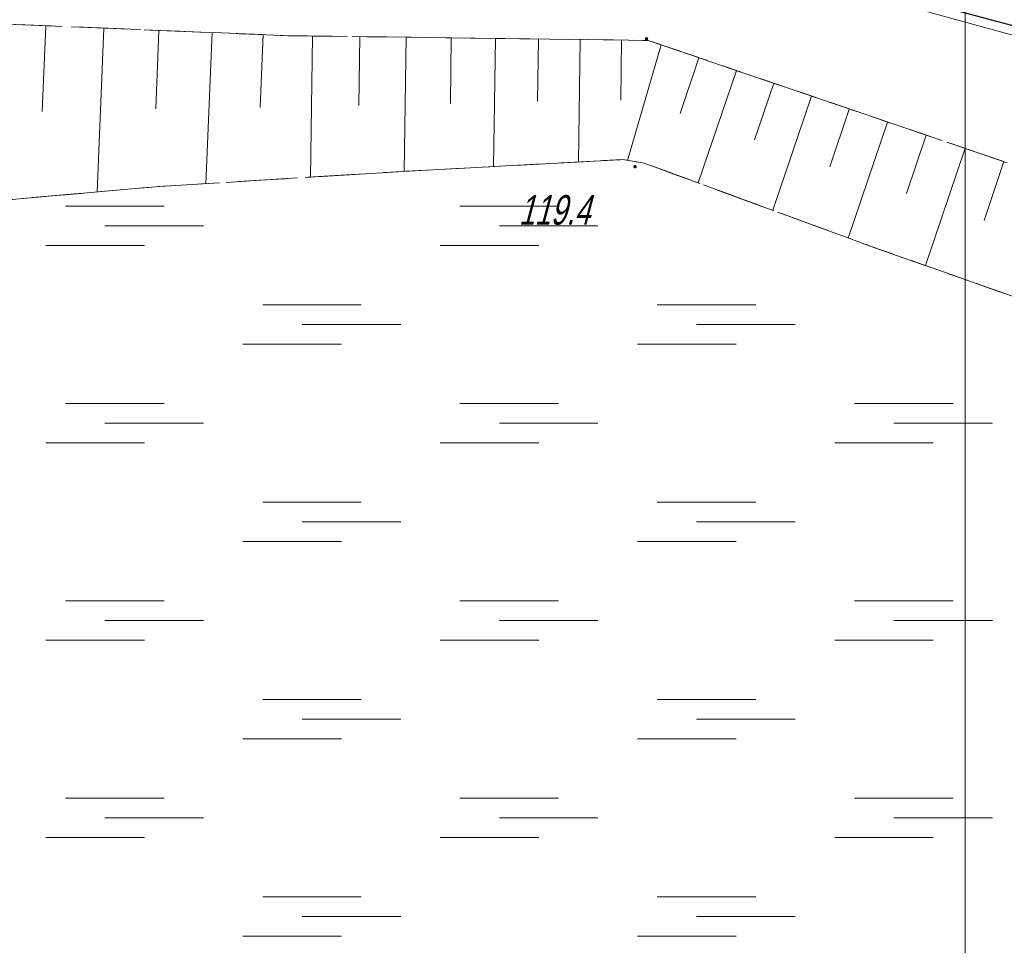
# Model space of a CAD drawing. Extents: x 7463256 to 7464485, y 5957341 to 5958260.
# Tile 67 of 256: x 7463576 to 7463601, y 5957503 to 5957526. Entities that reach past the tile are written whole.
import ezdxf
from ezdxf import colors
from ezdxf.entities.mleader import LeaderData, LeaderLine
from ezdxf.math import Vec2, Vec3

# ---------------------------------------------------------------- set-up
doc = ezdxf.new("R2010")
doc.units = 0
doc.header["$MEASUREMENT"] = 0
for name, pattern in [('1.5_0.5', [2, 1.5, -0.5]), ('218-500', [1, 0.5, -0.5]), ('mz1.25_0.5', [1.75, 1.25, -0.5])]:
    doc.linetypes.add(name, pattern=pattern)
doc.layers.get('0').update_dxf_attribs({"color": 2, "linetype": 'CONTINUOUS', "lineweight": 5})
for name, color, linetype in [('000 Inne (niezydentyfikowane)', 7, 'CONTINUOUS'), ('217-Granica konturu klasyfikcyjnego', 7, 'CONTINUOUS'), ('218-Granica użytku', 7, 'CONTINUOUS'), ('przewód elektroenergetyczny (linia)', 7, 'CONTINUOUS'), ('punkt wysokościowy naturalny', 7, 'CONTINUOUS'), ('punkt wysokościowy naturalny-Atr2', 7, 'CONTINUOUS'), ('rura ochronna - przewód elektroenergetyczny (linia)', 7, 'CONTINUOUS'), ('skarpa nieumocniona (powierzchnia)', 7, 'CONTINUOUS'), ('teren podmokły (powierzchnia) - symbol', 7, 'CONTINUOUS'), ('Wstawianie ramki sekcyjnej z opisem', 7, 'CONTINUOUS')]:
    doc.layers.add(name, color=color, linetype=linetype)
doc.layers.add('OBMBS-21-18876-opis proj', color=1, linetype='CONTINUOUS', lineweight=18)
doc.styles.get("Standard").update_dxf_attribs({"font": 'txt', "width": 0.75})

# ---------------------------------------------------------------- blocks, each defined once
blk = doc.blocks.new('PW01')
at = {"linetype": 'Continuous', "lineweight": 13}
h = blk.add_hatch(color=0, dxfattribs=at)
edge = h.paths.add_edge_path()
edge.add_arc((0, 0), 0.045, 0, 360)
blk = doc.blocks.new('MO02')
at = {"color": 0, "linetype": 'Continuous', "lineweight": 13}
for p, q in [((0.5, 1), (3, 1)), ((1.5, 0.5), (4, 0.5)), ((0, 0), (2.5, 0))]:
    blk.add_line(p, q, dxfattribs=at)

msp = doc.modelspace()

# ---------------------------------------------------------------- linework, layer by layer
at = {"layer": '000 Inne (niezydentyfikowane)', "color": 7, "linetype": 'Continuous', "lineweight": 13}
for p, q in [((7463576.69, 5957526.04), (7463576.6, 5957523.87)), ((7463578.16, 5957525.98), (7463577.99, 5957521.83)), ((7463579.56, 5957525.92), (7463579.48, 5957523.94)), ((7463580.91, 5957525.87), (7463580.75, 5957522.04)), ((7463582.2, 5957525.82), (7463582.13, 5957523.97)), ((7463583.45, 5957525.78), (7463583.4, 5957522.2)), ((7463584.65, 5957525.77), (7463584.63, 5957524.02)), ((7463585.83, 5957525.75), (7463585.78, 5957522.35)), ((7463586.97, 5957525.74), (7463586.95, 5957524.07)), ((7463588.09, 5957525.72), (7463588.04, 5957522.47)), ((7463589.18, 5957525.71), (7463589.16, 5957524.12)), ((7463590.24, 5957525.69), (7463590.2, 5957522.59)), ((7463591.29, 5957525.68), (7463591.27, 5957524.16)), ((7463592.29, 5957525.56), (7463591.44, 5957522.63)), ((7463593.25, 5957525.23), (7463592.77, 5957523.82)), ((7463594.2, 5957524.91), (7463593.23, 5957522.06)), ((7463595.15, 5957524.59), (7463594.66, 5957523.15)), ((7463596.1, 5957524.26), (7463595.12, 5957521.37)), ((7463597.06, 5957523.93), (7463596.57, 5957522.47)), ((7463598.03, 5957523.6), (7463597.03, 5957520.66)), ((7463599.01, 5957523.27), (7463598.51, 5957521.79)), ((7463600, 5957522.94), (7463598.99, 5957519.97)), ((7463600.98, 5957522.6), (7463600.48, 5957521.11))]:
    msp.add_line(p, q, dxfattribs=at)
at = {"layer": '217-Granica konturu klasyfikcyjnego', "color": 3, "linetype": '1.5_0.5', "lineweight": 18, "flags": 128}
for points in [[(7463582.83, 5957525.79), (7463573.6, 5957526.17)], [(7463591.96, 5957525.67), (7463582.83, 5957525.79)], [(7463601.04, 5957522.58), (7463591.96, 5957525.67)], [(7463585.76, 5957522.35), (7463591.31, 5957522.65)], [(7463591.31, 5957522.65), (7463591.86, 5957522.56)], [(7463591.86, 5957522.56), (7463597.59, 5957520.46)], [(7463579.58, 5957521.97), (7463585.76, 5957522.35)], [(7463573.57, 5957521.44), (7463579.58, 5957521.97)], [(7463597.59, 5957520.46), (7463603.82, 5957518.26)]]:
    msp.add_lwpolyline(points, dxfattribs=at)
at = {"layer": '218-Granica użytku', "color": 3, "linetype": '218-500', "lineweight": 18, "flags": 128}
for points in [[(7463573.6, 5957526.17), (7463582.83, 5957525.79)], [(7463582.83, 5957525.79), (7463591.96, 5957525.67)], [(7463591.96, 5957525.67), (7463601.04, 5957522.58)], [(7463591.31, 5957522.65), (7463585.76, 5957522.35)], [(7463591.86, 5957522.56), (7463591.31, 5957522.65)], [(7463597.59, 5957520.46), (7463591.86, 5957522.56)], [(7463585.76, 5957522.35), (7463579.58, 5957521.97)], [(7463579.58, 5957521.97), (7463573.57, 5957521.44)], [(7463603.82, 5957518.26), (7463597.59, 5957520.46)]]:
    msp.add_lwpolyline(points, dxfattribs=at)
at = {"layer": 'przewód elektroenergetyczny (linia)', "color": 1, "linetype": 'Continuous', "lineweight": 18, "flags": 128}
msp.add_lwpolyline([(7463633.85, 5957500.94), (7463628.54, 5957507.12), (7463622.27, 5957514.06), (7463615.57, 5957521.63), (7463607.12, 5957524.18), (7463597.23, 5957526.9), (7463592.66, 5957528.1), (7463588.49, 5957529.15), (7463583.22, 5957530.42), (7463572.87, 5957528.75), (7463569.41, 5957528.08), (7463563.33, 5957526.68), (7463556.14, 5957526.02), (7463551.3, 5957525.52), (7463545.53, 5957525.01), (7463533.65, 5957524.5)], dxfattribs=at)
at = {"layer": 'rura ochronna - przewód elektroenergetyczny (linia)', "color": 6, "linetype": 'Continuous', "lineweight": 30}
msp.add_lwpolyline([(7463532.77, 5957523.77), (7463538.42, 5957524.3), (7463545.08, 5957524.97), (7463545.53, 5957525.01), (7463554.56, 5957526.05), (7463558.06, 5957526.5), (7463565.53, 5957527.58), (7463569.69, 5957528.77), (7463576.09, 5957529.66), (7463583.65, 5957530.6), (7463592.98, 5957528.25), (7463601.77, 5957525.9), (7463608.92, 5957524.18), (7463612.73, 5957523.21), (7463614.32, 5957524.3), (7463621.83, 5957531.96), (7463624.03, 5957535.44), (7463624.8, 5957535.81), (7463640.42, 5957536.53)], dxfattribs=at)
at = {"layer": 'skarpa nieumocniona (powierzchnia)', "color": 7, "linetype": 'mz1.25_0.5', "lineweight": 18, "flags": 128}
msp.add_lwpolyline([(7463582.83, 5957525.79), (7463591.96, 5957525.67), (7463601.04, 5957522.58), (7463607.18, 5957520.58), (7463605.93, 5957517.89), (7463607.73, 5957517.01), (7463609.18, 5957519.93), (7463610.13, 5957519.61), (7463611.21, 5957519.12), (7463616.93, 5957514.06), (7463623.03, 5957508.73), (7463629.55, 5957503.03), (7463630.72, 5957501.69), (7463634.18, 5957497.56), (7463638.11, 5957492.58), (7463642.61, 5957486.96), (7463644.74, 5957483.79), (7463649.59, 5957475.57), (7463648.73, 5957475.77), (7463648.11, 5957477.08), (7463646.34, 5957475.96), (7463645.58, 5957475.52), (7463642.62, 5957479.58), (7463639.66, 5957482.77), (7463637.49, 5957485.85), (7463637.49, 5957486.68), (7463637.27, 5957487.21), (7463636.83, 5957487.91), (7463636.22, 5957488.66), (7463634.89, 5957489.95), (7463632.83, 5957491.71), (7463629.54, 5957495.92), (7463629.33, 5957496.25), (7463627.25, 5957498.79), (7463626.63, 5957499.9), (7463625.88, 5957501.11), (7463625.53, 5957501.73), (7463623.27, 5957503.69), (7463618.89, 5957507.52), (7463614.48, 5957511.29), (7463610.1, 5957515.09), (7463608.36, 5957516.59), (7463603.82, 5957518.26), (7463597.59, 5957520.46), (7463591.86, 5957522.56), (7463591.31, 5957522.65), (7463585.76, 5957522.35), (7463579.58, 5957521.97), (7463573.57, 5957521.44), (7463567.68, 5957517.4), (7463567.31, 5957517.14), (7463561.94, 5957513.43), (7463559.62, 5957511.91), (7463557.56, 5957509.52), (7463554.02, 5957505.44), (7463550.87, 5957501.8), (7463547.38, 5957503.7), (7463551.58, 5957508.64), (7463556.56, 5957514.67), (7463557.41, 5957515.42), (7463565.23, 5957520.62), (7463573.6, 5957526.17)], close=True, dxfattribs=at)
at = {"layer": 'Wstawianie ramki sekcyjnej z opisem', "color": 7, "linetype": 'Continuous', "lineweight": 13, "flags": 128}
for points in [[(7463554.174, 5957500), (7463600, 5957500), (7463600, 5957591.253)], [(7463600, 5957591.253), (7463600, 5957500)]]:
    msp.add_lwpolyline(points, dxfattribs=at)

# ---------------------------------------------------------------- block references
at = {"layer": 'punkt wysokościowy naturalny', "color": 7, "linetype": 'Continuous', "lineweight": 13}
for p in [(7463591.92, 5957525.71), (7463591.63, 5957522.47)]:
    msp.add_blockref('PW01', p, dxfattribs=at)
at = {"layer": 'teren podmokły (powierzchnia) - symbol', "color": 7, "linetype": 'Continuous', "lineweight": 18}
for p in [(7463576.69, 5957520.47), (7463586.69, 5957520.47), (7463581.69, 5957517.97), (7463591.69, 5957517.97), (7463576.69, 5957515.47), (7463586.69, 5957515.47), (7463596.69, 5957515.47), (7463581.69, 5957512.97), (7463591.69, 5957512.97), (7463576.69, 5957510.47), (7463586.69, 5957510.47), (7463596.69, 5957510.47), (7463581.69, 5957507.97), (7463591.69, 5957507.97), (7463576.69, 5957505.47), (7463586.69, 5957505.47), (7463596.69, 5957505.47), (7463581.69, 5957502.97), (7463591.69, 5957502.97)]:
    msp.add_blockref('MO02', p, dxfattribs=at)

# ---------------------------------------------------------------- texts
at = {"layer": 'punkt wysokościowy naturalny-Atr2', "color": 7, "oblique": 15, "width": 0.72}
msp.add_text('119.4', height=0.75, dxfattribs=at).set_placement((7463588.68, 5957521))

# ---------------------------------------------------------------- next in the draw order: leaders
at = {"layer": 'OBMBS-21-18876-opis proj', "lineweight": 20}
ml = msp.add_multileader_mtext('Standard', dxfattribs=at)
ml.set_content('\\pxqc;{\\W0.9;\\fArial|b0|i0|c238|p34;proj. rura osłonowa DVK160\\PL=8m}', color=256)
ml.set_leader_properties()
ml.build(insert=Vec2(0, 0))
ml.multileader.update_dxf_attribs({"has_text_frame": 1, "text_right_attachment_type": 0, "dogleg_length": 0.36, "arrow_head_size": 1.3})
ctx = ml.context
ctx.base_point, ctx.char_height, ctx.arrow_head_size, ctx.landing_gap_size, ctx.plane_origin, ctx.plane_x_axis, ctx.plane_y_axis = Vec3(7463558.383, 5957595.358, -10.8), 1.3, 1.3, 0.09, Vec3(7463616.413, 5957648.081, -10.8), Vec3(0.999998, -0.001891), Vec3(0.001891, 0.999998)
ctx.right_attachment, ctx.text_align_type = 0, 2
notes = []
notes.append((ctx, [(0, (1, 1, 0), (7463572.648, 5957595.993, -10.8), (-0.999998, 0.001891), 0.36, [(0, [(7463605.979, 5957526.194, -10.8)], 0, [])])]))
ctx.mtext.insert, ctx.mtext.text_direction, ctx.mtext.rotation, ctx.mtext.width, ctx.mtext.defined_height, ctx.mtext.alignment, ctx.mtext.flow_direction = Vec3(7463565.336, 5957596.006, -10.8), Vec3(0.999998, -0.001891), 6.281295, 15.3063, 27.692, 2, 5
ctx.mtext.has_bg_fill, ctx.mtext.bg_color, ctx.mtext.bg_scale_factor, ctx.mtext.bg_transparency, ctx.mtext.use_window_bg_color = 1, -1023410167, 1.5, 0, 1
for ctx, leaders in notes:
    for number, flags, end, landing, length, lines in leaders:
        leader = LeaderData()
        leader.index, (leader.has_last_leader_line, leader.has_dogleg_vector, leader.attachment_direction) = number, flags
        leader.last_leader_point, leader.dogleg_vector, leader.dogleg_length = Vec3(end), Vec3(landing), length
        for number, points, colour, breaks in lines:
            line = LeaderLine()
            line.index, line.vertices, line.color, line.breaks = number, Vec3.list(points), colors.encode_raw_color(colour), breaks
            leader.lines.append(line)
        ctx.leaders.append(leader)

# ---------------------------------------------------------------- next in the draw order: leaders
ml = msp.add_multileader_mtext('Standard', dxfattribs=at)
ml.set_content('\\pxqc;{\\W0.9;\\fArial|b0|i0|c238|p34;proj. przewiert sterowany SRS160\\PL=43m}', color=256)
ml.set_leader_properties()
ml.build(insert=Vec2(0, 0))
ml.multileader.update_dxf_attribs({"has_text_frame": 1, "text_right_attachment_type": 0, "dogleg_length": 0.36, "arrow_head_size": 1.3})
ctx = ml.context
ctx.base_point, ctx.char_height, ctx.arrow_head_size, ctx.landing_gap_size, ctx.plane_origin, ctx.plane_x_axis, ctx.plane_y_axis = Vec3(7463575.634, 5957597.981, -21.6), 1.3, 1.3, 0.09, Vec3(7463630.459, 5957626.184, -21.6), Vec3(0.999998, -0.001891), Vec3(0.001891, 0.999998)
ctx.right_attachment, ctx.text_align_type = 0, 2
notes = []
notes.append((ctx, [(0, (1, 1, 0), (7463594.221, 5957598.607, -21.6), (-0.999998, 0.001891), 0.36, [(0, [(7463620.94, 5957513.833, -21.6)], 0, [])])]))
ctx.mtext.insert, ctx.mtext.text_direction, ctx.mtext.rotation, ctx.mtext.width, ctx.mtext.defined_height, ctx.mtext.alignment, ctx.mtext.flow_direction = Vec3(7463584.748, 5957598.625, -21.6), Vec3(0.999998, -0.001891), 6.281295, 19.06928, 27.692, 2, 5
ctx.mtext.has_bg_fill, ctx.mtext.bg_color, ctx.mtext.bg_scale_factor, ctx.mtext.bg_transparency, ctx.mtext.use_window_bg_color = 1, -1023410167, 1.5, 0, 1
for ctx, leaders in notes:
    for number, flags, end, landing, length, lines in leaders:
        leader = LeaderData()
        leader.index, (leader.has_last_leader_line, leader.has_dogleg_vector, leader.attachment_direction) = number, flags
        leader.last_leader_point, leader.dogleg_vector, leader.dogleg_length = Vec3(end), Vec3(landing), length
        for number, points, colour, breaks in lines:
            line = LeaderLine()
            line.index, line.vertices, line.color, line.breaks = number, Vec3.list(points), colors.encode_raw_color(colour), breaks
            leader.lines.append(line)
        ctx.leaders.append(leader)

doc.saveas('drawing.dxf')
